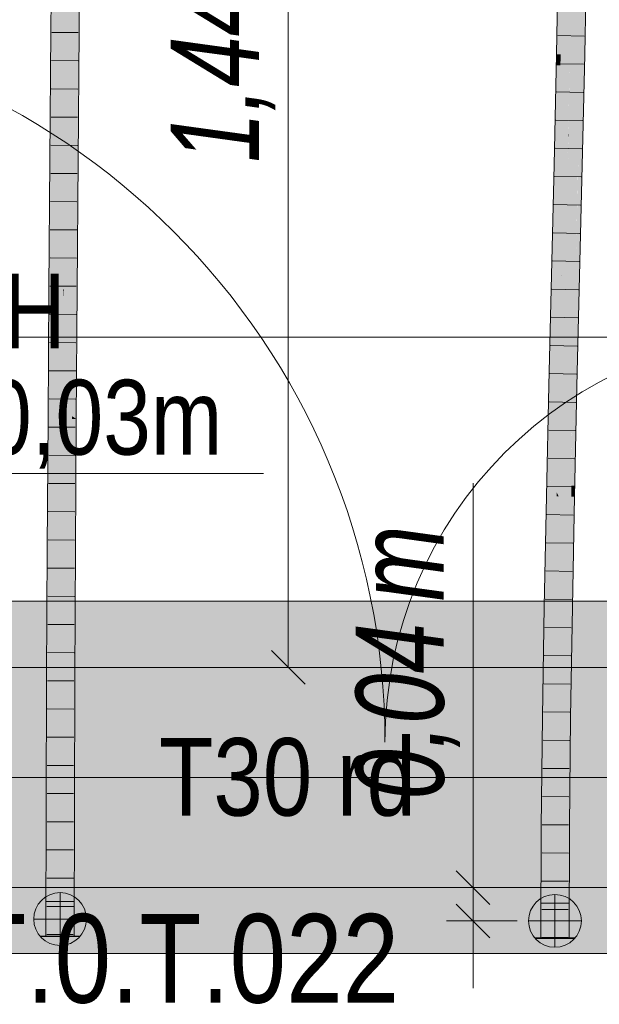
# Model space of a CAD drawing. Extents: x -620 to 300, y 62 to 1162.
# Tile 134 of 256: x -26 to -13, y 829 to 852. Entities that reach past the tile are written whole.
import ezdxf
from ezdxf.lldxf.tags import DXFTag

# ---------------------------------------------------------------- set-up
doc = ezdxf.new("R2010")
doc.units = 0
doc.layers.get('0').update_dxf_attribs({"lineweight": 13})
for name, color, linetype, lineweight, true_color in [('30 -34 Innenwände- 4 Türen_Fenster', 7, 'Continuous', 15, 0x9955ff), ('30 -35 Decken- 1 Konstruktion-Träger- Stahlbeton', 7, 'Continuous', 13, 0x33aa00), ('30 -35 Decken- 11 Durchbruch', 5, 'Continuous', 15, 0x0000ff), ('30 -35 Decken- 2.1 Treppen Innen 2D', 7, 'Continuous', 9, 0x599559), ('70 -76 Bemaßung- 2 Allgemein', 9, 'Continuous', 5, 0x808080), ('E_Aussparung Bemaßung', 5, 'Continuous', 9, 0x0000ff), ('E_Leerrohr 25', 7, 'Continuous', 5, 0xff8000), ('E_Leerrohr 25-Shading', 7, 'Continuous', 9, 0xff8000), ('E_Leerrohr 32', 7, 'Continuous', 9, 0x00b300), ('E_Leerrohr 32-Shading', 7, 'Continuous', 9, 0x00b300), ('E_Leerrohrdose 32', 7, 'Continuous', 9, 0x99ff99), ('iwb_Schraffur_Unterzug', 7, 'Continuous', 5, 0xffffcc)]:
    doc.layers.add(name, color=color, linetype=linetype, lineweight=lineweight, true_color=true_color)
doc.layers.add('70 -71 Achsen- 1 Gebäudeachsen', color=7, linetype='STRICHPUNKT2-A06G94XR8I', lineweight=18)
doc.layers.add('Keine', color=7, linetype='Continuous', lineweight=9)
doc.styles.get("Standard").update_dxf_attribs({"font": 'ARIALN.TTF'})
tags = doc.linetypes.add('fein_strichliert-A06G94XS8I', pattern=[4, 1, -2, 1]).pattern_tags.tags
tags[8:9] = [DXFTag(74, 4), DXFTag(75, 0), DXFTag(340, '0'), DXFTag(46, 0.0), DXFTag(50, 0.0), DXFTag(44, 0.0), DXFTag(45, 0.0)]
tags[6:7] = [DXFTag(74, 4), DXFTag(75, 0), DXFTag(340, '0'), DXFTag(46, 0.0), DXFTag(50, 0.0), DXFTag(44, 0.0), DXFTag(45, 0.0)]
tags[4:5] = [DXFTag(74, 4), DXFTag(75, 0), DXFTag(340, '0'), DXFTag(46, 0.0), DXFTag(50, 0.0), DXFTag(44, 0.0), DXFTag(45, 0.0)]
tags = doc.linetypes.add('STRICHPUNKT2', pattern=[12.7, 6.35, -3.175, 0, -3.175]).pattern_tags.tags
tags[10:11] = [DXFTag(74, 4), DXFTag(75, 0), DXFTag(340, '0'), DXFTag(46, 0.0), DXFTag(50, 0.0), DXFTag(44, 0.0), DXFTag(45, 0.0)]
tags[8:9] = [DXFTag(74, 4), DXFTag(75, 0), DXFTag(340, '0'), DXFTag(46, 0.0), DXFTag(50, 0.0), DXFTag(44, 0.0), DXFTag(45, 0.0)]
tags[6:7] = [DXFTag(74, 4), DXFTag(75, 0), DXFTag(340, '0'), DXFTag(46, 0.0), DXFTag(50, 0.0), DXFTag(44, 0.0), DXFTag(45, 0.0)]
tags[4:5] = [DXFTag(74, 4), DXFTag(75, 0), DXFTag(340, '0'), DXFTag(46, 0.0), DXFTag(50, 0.0), DXFTag(44, 0.0), DXFTag(45, 0.0)]
tags = doc.linetypes.add('STRICHPUNKT2-A06G94XR8I', pattern=[12.7, 6.35, -3.175, 0, -3.175]).pattern_tags.tags
tags[10:11] = [DXFTag(74, 4), DXFTag(75, 0), DXFTag(340, '0'), DXFTag(46, 0.0), DXFTag(50, 0.0), DXFTag(44, 0.0), DXFTag(45, 0.0)]
tags[8:9] = [DXFTag(74, 4), DXFTag(75, 0), DXFTag(340, '0'), DXFTag(46, 0.0), DXFTag(50, 0.0), DXFTag(44, 0.0), DXFTag(45, 0.0)]
tags[6:7] = [DXFTag(74, 4), DXFTag(75, 0), DXFTag(340, '0'), DXFTag(46, 0.0), DXFTag(50, 0.0), DXFTag(44, 0.0), DXFTag(45, 0.0)]
tags[4:5] = [DXFTag(74, 4), DXFTag(75, 0), DXFTag(340, '0'), DXFTag(46, 0.0), DXFTag(50, 0.0), DXFTag(44, 0.0), DXFTag(45, 0.0)]

# ---------------------------------------------------------------- blocks, each defined once
blk = doc.blocks.new('Shading-A06G94W58I', base_point=(-24.841, 830.85))
at = {"layer": 'E_Leerrohr 25-Shading', "color": 31, "true_color": 0xecb67f}
for points in [[(-25.396, 831.638), (-25.481, 831.638), (-25.396, 830.85), (-25.481, 830.85)], [(-25.161, 830.85), (-25.161, 831.638), (-25.396, 830.85), (-25.396, 831.638)], [(-25.071, 831.638), (-25.161, 831.638), (-25.071, 830.85), (-25.161, 830.85)], [(-24.841, 830.85), (-24.841, 831.638), (-25.071, 830.85), (-25.071, 831.638)]]:
    blk.add_solid(points, dxfattribs=at)
at = {"layer": 'E_Leerrohr 25-Shading', "color": 43, "true_color": 0xd7ab7f}
for points in [[(-25.479, 830.85), (-25.611, 830.85), (-25.479, 830.838), (-25.611, 830.838)], [(-24.77, 830.85), (-24.843, 830.85), (-24.77, 830.838), (-24.843, 830.838)], [(-24.746, 830.838), (-24.746, 830.85), (-24.77, 830.838), (-24.77, 830.85)], [(-24.711, 830.838), (-24.711, 830.85), (-24.746, 830.838), (-24.746, 830.85)]]:
    blk.add_solid(points, dxfattribs=at)
at = {"layer": 'E_Leerrohr 25-Shading', "color": 31, "true_color": 0xfabd7f}
for points in [[(-25.262, 830.85), (-25.479, 830.85), (-25.262, 830.838), (-25.479, 830.838)], [(-25.161, 830.838), (-25.161, 830.85), (-25.262, 830.838), (-25.262, 830.85)], [(-25.076, 830.85), (-25.161, 830.85), (-25.076, 830.838), (-25.161, 830.838)], [(-25.076, 830.838), (-25.071, 830.838), (-25.076, 830.85), (-25.071, 830.85)], [(-25.071, 830.838), (-24.843, 830.838), (-25.071, 830.85), (-24.843, 830.85)]]:
    blk.add_solid(points, dxfattribs=at)
blk = doc.blocks.new('Shading-A06G94W78I', base_point=(-24.837, 833.786))
at = {"layer": 'E_Leerrohr 32-Shading', "color": 83, "true_color": 0x7fbd7f}
for points in [[(-25.369, 851.406), (-25.263, 854.066), (-25.348, 854.343), (-25.261, 854.342)], [(-25.275, 851.406), (-25.255, 854.282), (-25.29, 851.406)], [(-25.29, 851.406), (-25.276, 852.507), (-25.369, 851.406), (-25.263, 854.066)], [(-24.777, 851.402), (-24.746, 853.924), (-24.823, 851.402), (-24.805, 853.924)], [(-24.777, 851.402), (-24.729, 851.402), (-24.746, 853.924), (-24.711, 853.924)], [(-25.29, 851.406), (-25.369, 851.406), (-25.328, 848.47), (-25.391, 848.47)], [(-25.297, 848.47), (-25.275, 851.406), (-25.328, 848.47), (-25.29, 851.406)], [(-24.777, 851.402), (-24.823, 851.402), (-24.815, 848.466), (-24.845, 848.466)], [(-24.751, 848.465), (-24.729, 851.402), (-24.815, 848.466), (-24.777, 851.402)], [(-25.328, 848.47), (-25.391, 848.47), (-25.366, 845.534), (-25.413, 845.534)], [(-25.32, 845.533), (-25.297, 848.47), (-25.366, 845.534), (-25.328, 848.47)], [(-24.815, 848.466), (-24.845, 848.466), (-24.852, 845.53), (-24.867, 845.53)], [(-24.773, 845.529), (-24.751, 848.465), (-24.852, 845.53), (-24.815, 848.466)], [(-25.431, 843.012), (-25.396, 843.012), (-25.413, 845.534), (-25.366, 845.534)], [(-25.396, 843.012), (-25.338, 843.012), (-25.366, 845.534), (-25.32, 845.533)], [(-24.852, 845.53), (-24.867, 845.53), (-24.888, 842.654)], [(-24.881, 842.649), (-24.794, 842.593), (-24.852, 845.53), (-24.773, 845.529)], [(-24.881, 842.649), (-24.852, 845.53), (-24.866, 844.429)], [(-24.888, 842.654), (-24.881, 842.649), (-24.866, 844.429)], [(-25.434, 842.598), (-25.401, 842.597), (-25.431, 843.012), (-25.396, 843.012)], [(-25.401, 842.597), (-25.341, 842.597), (-25.396, 843.012), (-25.338, 843.012)], [(-25.401, 842.597), (-25.434, 842.598), (-25.433, 839.661), (-25.453, 839.661)], [(-25.359, 839.66), (-25.341, 842.597), (-25.433, 839.661), (-25.401, 842.597)], [(-24.885, 842.594), (-24.888, 842.594), (-24.905, 839.658), (-24.907, 839.658)], [(-24.903, 839.658), (-24.881, 842.594), (-24.905, 839.658), (-24.885, 842.594)], [(-24.813, 839.657), (-24.794, 842.593), (-24.903, 839.658), (-24.881, 842.594)], [(-24.888, 842.594), (-24.881, 842.594), (-24.888, 842.654), (-24.881, 842.649)], [(-24.881, 842.594), (-24.794, 842.593), (-24.881, 842.649)], [(-25.433, 839.661), (-25.453, 839.661), (-25.458, 836.724), (-25.468, 836.724)], [(-25.374, 836.724), (-25.359, 839.66), (-25.458, 836.724), (-25.433, 839.661)], [(-24.92, 836.722), (-24.903, 839.658), (-24.921, 836.722), (-24.905, 839.658)], [(-24.905, 839.658), (-24.907, 839.658), (-24.921, 836.722)], [(-24.828, 836.721), (-24.813, 839.657), (-24.92, 836.722), (-24.903, 839.658)], [(-25.458, 836.724), (-25.468, 836.724), (-25.475, 833.787), (-25.477, 833.787)], [(-25.384, 833.787), (-25.374, 836.724), (-25.475, 833.787), (-25.458, 836.724)], [(-24.837, 833.786), (-24.828, 836.721), (-24.931, 833.786), (-24.92, 836.722)], [(-24.92, 836.722), (-24.921, 836.722), (-24.931, 833.786)], [(-25.475, 833.787), (-25.477, 833.787), (-25.481, 830.85)], [(-25.387, 830.85), (-25.384, 833.787), (-25.481, 830.85), (-25.475, 833.787)], [(-24.837, 833.786), (-24.931, 833.786), (-24.841, 830.85), (-24.935, 830.85)]]:
    blk.add_solid(points, dxfattribs=at)
at = {"layer": 'E_Leerrohr 32-Shading', "color": 83, "true_color": 0x7fd57f}
for points in [[(-25.255, 854.282), (-25.275, 851.406), (-25.24, 851.406)], [(-25.127, 852.013), (-25.092, 851.404), (-25.122, 854.341), (-25.08, 854.341)], [(-25.092, 851.404), (-25.074, 851.404), (-25.08, 854.341), (-25.058, 854.341)], [(-25.058, 854.341), (-25.074, 851.404), (-25.043, 854.341), (-25.061, 851.404)], [(-25.043, 854.341), (-25.061, 851.404), (-25.034, 854.34), (-25.054, 851.404)], [(-25.054, 851.404), (-25.049, 851.404), (-25.034, 854.34), (-25.028, 854.34)], [(-25.026, 854.34), (-25.028, 854.34), (-25.044, 851.404), (-25.049, 851.404)], [(-25.036, 851.404), (-25.021, 854.34), (-25.044, 851.404), (-25.026, 854.34)], [(-25.024, 851.404), (-25.012, 854.34), (-25.036, 851.404), (-25.021, 854.34)], [(-25.001, 851.404), (-24.995, 854.34), (-25.024, 851.404), (-25.012, 854.34)], [(-24.934, 851.403), (-24.948, 854.34), (-25.001, 851.404), (-24.995, 854.34)], [(-24.823, 851.402), (-24.802, 854.339), (-24.934, 851.403), (-24.948, 854.34)], [(-25.254, 854.166), (-25.24, 851.406), (-25.127, 852.013), (-25.128, 851.405)], [(-25.128, 851.405), (-25.092, 851.404), (-25.127, 852.013)], [(-25.24, 851.406), (-25.275, 851.406), (-25.224, 848.469), (-25.297, 848.47)], [(-25.224, 848.469), (-25.135, 848.468), (-25.24, 851.406), (-25.128, 851.405)], [(-25.135, 848.468), (-25.105, 848.468), (-25.128, 851.405), (-25.092, 851.404)], [(-25.105, 848.468), (-25.09, 848.468), (-25.092, 851.404), (-25.074, 851.404)], [(-25.074, 851.404), (-25.09, 848.468), (-25.061, 851.404), (-25.08, 848.468)], [(-25.061, 851.404), (-25.08, 848.468), (-25.054, 851.404), (-25.074, 848.468)], [(-25.074, 848.468), (-25.071, 848.468), (-25.054, 851.404), (-25.049, 851.404)], [(-25.048, 851.404), (-25.049, 851.404), (-25.068, 848.468), (-25.071, 848.468)], [(-25.062, 848.468), (-25.044, 851.404), (-25.068, 848.468), (-25.048, 851.404)], [(-25.052, 848.468), (-25.036, 851.404), (-25.062, 848.468), (-25.044, 851.404)], [(-25.037, 848.468), (-25.024, 851.404), (-25.052, 848.468), (-25.036, 851.404)], [(-25.008, 848.467), (-25.001, 851.404), (-25.037, 848.468), (-25.024, 851.404)], [(-24.918, 848.467), (-24.934, 851.403), (-25.008, 848.467), (-25.001, 851.404)], [(-24.845, 848.466), (-24.823, 851.402), (-24.918, 848.467), (-24.934, 851.403)], [(-25.224, 848.469), (-25.297, 848.47), (-25.209, 845.532), (-25.32, 845.533)], [(-25.209, 845.532), (-25.141, 845.532), (-25.224, 848.469), (-25.135, 848.468)], [(-25.141, 845.532), (-25.118, 845.532), (-25.135, 848.468), (-25.105, 848.468)], [(-25.118, 845.532), (-25.106, 845.532), (-25.105, 848.468), (-25.09, 848.468)], [(-25.09, 848.468), (-25.106, 845.532), (-25.08, 848.468), (-25.098, 845.532)], [(-25.08, 848.468), (-25.098, 845.532), (-25.074, 848.468), (-25.095, 845.532)], [(-25.095, 845.532), (-25.093, 845.532), (-25.074, 848.468), (-25.071, 848.468)], [(-25.068, 848.468), (-25.071, 848.468), (-25.088, 845.532), (-25.093, 845.532)], [(-25.081, 845.532), (-25.062, 848.468), (-25.088, 845.532), (-25.068, 848.468)], [(-25.068, 845.531), (-25.052, 848.468), (-25.081, 845.532), (-25.062, 848.468)], [(-25.05, 845.531), (-25.037, 848.468), (-25.068, 845.531), (-25.052, 848.468)], [(-25.014, 845.531), (-25.008, 848.467), (-25.05, 845.531), (-25.037, 848.468)], [(-24.902, 845.53), (-24.918, 848.467), (-25.014, 845.531), (-25.008, 848.467)], [(-24.867, 845.53), (-24.845, 848.466), (-24.902, 845.53), (-24.918, 848.467)], [(-25.32, 845.533), (-25.338, 843.012), (-25.209, 845.532), (-25.194, 842.745)], [(-25.209, 845.532), (-25.194, 842.745), (-25.141, 845.532), (-25.147, 842.656)], [(-25.147, 842.656), (-25.13, 842.625), (-25.141, 845.532), (-25.118, 845.532)], [(-25.118, 845.532), (-25.13, 842.625), (-25.106, 845.532), (-25.121, 842.608)], [(-25.106, 845.532), (-25.121, 842.608), (-25.098, 845.532), (-25.116, 842.599)], [(-25.116, 842.599), (-25.114, 842.595), (-25.098, 845.532), (-25.093, 845.532)], [(-25.082, 845.367), (-25.093, 845.532), (-25.099, 842.595), (-25.114, 842.595)], [(-25.081, 845.532), (-25.093, 845.532), (-25.082, 845.367)], [(-25.07, 845.2), (-25.068, 845.531), (-25.082, 845.367), (-25.081, 845.532)], [(-25.052, 844.942), (-25.05, 845.531), (-25.07, 845.2), (-25.068, 845.531)], [(-25.014, 845.531), (-25.05, 845.531), (-25.016, 844.431), (-25.052, 844.942)], [(-25.016, 844.431), (-24.902, 845.53), (-25.014, 845.531)], [(-25.016, 844.431), (-24.888, 842.594), (-24.902, 845.53), (-24.888, 842.654)], [(-24.888, 842.654), (-24.867, 845.53), (-24.902, 845.53)], [(-25.084, 842.595), (-25.07, 845.2), (-25.099, 842.595), (-25.082, 845.367)], [(-25.052, 844.942), (-25.07, 845.2), (-25.062, 842.595), (-25.084, 842.595)], [(-25.062, 842.595), (-25.02, 842.595), (-25.052, 844.942), (-25.016, 844.431)], [(-25.02, 842.595), (-24.888, 842.594), (-25.016, 844.431)], [(-25.338, 843.012), (-25.341, 842.597), (-25.337, 842.597)], [(-25.338, 843.012), (-25.337, 842.597), (-25.194, 842.745), (-25.194, 842.596)], [(-25.337, 842.597), (-25.341, 842.597), (-25.333, 839.66), (-25.359, 839.66)], [(-25.337, 842.597), (-25.333, 839.66), (-25.194, 842.596), (-25.181, 839.659)], [(-25.194, 842.745), (-25.194, 842.596), (-25.147, 842.656), (-25.147, 842.596)], [(-25.194, 842.596), (-25.181, 839.659), (-25.147, 842.596), (-25.153, 839.659)], [(-25.153, 839.659), (-25.142, 839.659), (-25.147, 842.596), (-25.13, 842.595)], [(-25.147, 842.596), (-25.13, 842.595), (-25.147, 842.656), (-25.13, 842.625)], [(-25.13, 842.595), (-25.142, 839.659), (-25.121, 842.595), (-25.135, 839.659)], [(-25.121, 842.595), (-25.135, 839.659), (-25.116, 842.595), (-25.133, 839.659)], [(-25.133, 839.659), (-25.114, 842.595), (-25.116, 842.595)], [(-25.099, 842.595), (-25.114, 842.595), (-25.115, 839.659), (-25.133, 839.659)], [(-25.13, 842.625), (-25.13, 842.595), (-25.121, 842.608), (-25.121, 842.595)], [(-25.121, 842.608), (-25.121, 842.595), (-25.116, 842.599), (-25.116, 842.595)], [(-25.116, 842.595), (-25.114, 842.595), (-25.116, 842.599)], [(-25.098, 839.659), (-25.084, 842.595), (-25.115, 839.659), (-25.099, 842.595)], [(-25.073, 839.659), (-25.062, 842.595), (-25.098, 839.659), (-25.084, 842.595)], [(-25.026, 839.659), (-25.02, 842.595), (-25.073, 839.659), (-25.062, 842.595)], [(-25.026, 839.659), (-24.91, 839.658), (-25.02, 842.595), (-24.888, 842.594)], [(-24.91, 839.658), (-24.907, 839.658), (-24.888, 842.594)], [(-25.333, 839.66), (-25.359, 839.66), (-25.33, 836.724), (-25.374, 836.724)], [(-25.333, 839.66), (-25.33, 836.724), (-25.181, 839.659), (-25.17, 836.723)], [(-25.181, 839.659), (-25.17, 836.723), (-25.153, 839.659), (-25.157, 836.723)], [(-25.157, 836.723), (-25.151, 836.723), (-25.153, 839.659), (-25.142, 839.659)], [(-25.142, 839.659), (-25.151, 836.723), (-25.135, 839.659), (-25.148, 836.723)], [(-25.148, 836.723), (-25.133, 839.659), (-25.135, 839.659)], [(-25.098, 839.659), (-25.133, 839.659), (-25.11, 836.723), (-25.148, 836.723)], [(-25.082, 836.723), (-25.073, 839.659), (-25.11, 836.723), (-25.098, 839.659)], [(-25.03, 836.722), (-25.026, 839.659), (-25.082, 836.723), (-25.073, 839.659)], [(-25.03, 836.722), (-24.932, 836.722), (-25.026, 839.659), (-24.91, 839.658)], [(-24.91, 839.658), (-24.932, 836.722), (-24.907, 839.658), (-24.926, 836.722)], [(-24.926, 836.722), (-24.921, 836.722), (-24.907, 839.658)], [(-25.33, 836.724), (-25.374, 836.724), (-25.328, 833.787), (-25.384, 833.787)], [(-25.33, 836.724), (-25.328, 833.787), (-25.17, 836.723), (-25.163, 833.787)], [(-25.17, 836.723), (-25.163, 833.787), (-25.157, 836.723), (-25.16, 833.787)], [(-25.16, 833.787), (-25.157, 833.787), (-25.157, 836.723), (-25.151, 836.723)], [(-25.157, 833.787), (-25.148, 836.723), (-25.151, 836.723)], [(-25.082, 836.723), (-25.148, 836.723), (-25.089, 833.786), (-25.157, 833.787)], [(-25.033, 833.786), (-25.03, 836.722), (-25.089, 833.786), (-25.082, 836.723)], [(-25.033, 833.786), (-24.955, 833.786), (-25.03, 836.722), (-24.932, 836.722)], [(-24.955, 833.786), (-24.931, 833.786), (-24.932, 836.722), (-24.921, 836.722)], [(-25.328, 833.787), (-25.384, 833.787), (-25.327, 830.85), (-25.387, 830.85)], [(-25.327, 830.85), (-25.161, 830.85), (-25.328, 833.787), (-25.163, 833.787)], [(-25.163, 833.787), (-25.161, 830.85), (-25.16, 833.787)], [(-25.161, 830.85), (-25.157, 833.787), (-25.16, 833.787)], [(-25.033, 833.786), (-25.157, 833.787), (-25.034, 830.85), (-25.161, 830.85)], [(-24.935, 830.85), (-24.931, 833.786), (-25.034, 830.85), (-25.033, 833.786)]]:
    blk.add_solid(points, dxfattribs=at)
blk = doc.blocks.new('Shading-A06G94X38I', base_point=(-13.599, 830.808))
at = {"layer": 'E_Leerrohr 25-Shading', "color": 31, "true_color": 0xecb67f}
for points in [[(-13.919, 830.808), (-13.919, 831.596), (-14.239, 830.808), (-14.233, 831.596)], [(-14.233, 831.596), (-14.239, 831.596), (-14.239, 830.808)], [(-13.804, 831.596), (-13.919, 831.596), (-13.804, 830.808), (-13.919, 830.808)], [(-13.679, 830.808), (-13.679, 831.596), (-13.804, 830.808), (-13.804, 831.596)], [(-13.599, 830.808), (-13.599, 831.596), (-13.679, 830.808), (-13.679, 831.596)]]:
    blk.add_solid(points, dxfattribs=at)
at = {"layer": 'E_Leerrohr 25-Shading', "color": 43, "true_color": 0xd7ab7f}
for points in [[(-14.237, 830.808), (-14.369, 830.808), (-14.237, 830.796), (-14.369, 830.796)], [(-13.553, 830.808), (-13.6, 830.808), (-13.553, 830.796), (-13.6, 830.796)], [(-13.535, 830.796), (-13.535, 830.808), (-13.553, 830.796), (-13.553, 830.808)], [(-13.469, 830.796), (-13.469, 830.808), (-13.535, 830.796), (-13.535, 830.808)]]:
    blk.add_solid(points, dxfattribs=at)
at = {"layer": 'E_Leerrohr 25-Shading', "color": 31, "true_color": 0xfabd7f}
for points in [[(-14.08, 830.808), (-14.237, 830.808), (-14.08, 830.796), (-14.237, 830.796)], [(-14.076, 830.796), (-14.075, 830.808), (-14.08, 830.796), (-14.08, 830.808)], [(-13.919, 830.796), (-13.919, 830.808), (-14.076, 830.796), (-14.075, 830.808)], [(-13.679, 830.808), (-13.919, 830.808), (-13.679, 830.796), (-13.919, 830.796)], [(-13.6, 830.796), (-13.6, 830.808), (-13.679, 830.796), (-13.679, 830.808)]]:
    blk.add_solid(points, dxfattribs=at)
blk = doc.blocks.new('Shading-A06G94X78I', base_point=(-13.77, 845.852))
at = {"layer": 'E_Leerrohr 32-Shading', "color": 83, "true_color": 0x7fbd7f}
for points in [[(-13.749, 853.374), (-13.833, 853.376), (-13.807, 850.868), (-13.883, 850.87)], [(-13.789, 850.868), (-13.74, 853.374), (-13.807, 850.868), (-13.749, 853.374)], [(-13.247, 853.365), (-13.287, 853.366), (-13.331, 850.858), (-13.337, 850.858)], [(-13.303, 850.858), (-13.247, 853.365), (-13.252, 853.199)], [(-13.303, 850.858), (-13.279, 850.857), (-13.247, 853.365), (-13.221, 853.365)], [(-13.243, 850.857), (-13.194, 853.364), (-13.279, 850.857), (-13.221, 853.365)], [(-13.331, 850.858), (-13.303, 850.858), (-13.252, 853.199)], [(-13.795, 850.618), (-13.789, 850.868), (-13.889, 850.619), (-13.883, 850.87)], [(-13.345, 849.18), (-13.345, 848.35), (-13.303, 850.858), (-13.279, 850.857)], [(-13.331, 850.858), (-13.345, 849.18), (-13.303, 850.858)], [(-13.331, 850.858), (-13.341, 850.586), (-13.345, 849.18), (-13.345, 850.438)], [(-13.331, 850.858), (-13.337, 850.858), (-13.345, 850.499)], [(-13.299, 848.349), (-13.243, 850.857), (-13.345, 848.35), (-13.279, 850.857)], [(-13.939, 848.364), (-13.804, 850.618), (-13.889, 850.619)], [(-13.939, 848.364), (-13.845, 848.362), (-13.804, 850.618), (-13.825, 849.276)], [(-13.825, 849.276), (-13.795, 850.618), (-13.804, 850.618)], [(-13.345, 850.499), (-13.393, 848.351), (-13.345, 850.438), (-13.391, 848.351)], [(-13.391, 848.351), (-13.365, 848.351), (-13.345, 850.438), (-13.345, 849.18)], [(-13.341, 850.586), (-13.345, 850.499), (-13.345, 850.438)], [(-13.365, 848.351), (-13.345, 848.35), (-13.345, 849.18)], [(-13.845, 848.362), (-13.939, 848.364), (-13.905, 845.855), (-13.998, 845.857)], [(-13.905, 845.855), (-13.845, 848.362), (-13.905, 845.855)], [(-13.432, 845.844), (-13.365, 848.351), (-13.452, 845.844), (-13.391, 848.351)], [(-13.414, 845.843), (-13.345, 848.35), (-13.432, 845.844), (-13.365, 848.351)], [(-13.359, 845.842), (-13.299, 848.349), (-13.414, 845.843), (-13.345, 848.35)], [(-13.905, 845.855), (-13.998, 845.857), (-13.966, 843.348), (-14.058, 843.35)], [(-13.964, 843.348), (-13.905, 845.855), (-13.966, 843.348), (-13.905, 845.855)], [(-13.498, 843.337), (-13.432, 845.844), (-13.512, 843.338), (-13.452, 845.844)], [(-13.452, 845.844), (-13.452, 845.844), (-13.512, 843.338)], [(-13.484, 843.337), (-13.414, 845.843), (-13.498, 843.337), (-13.432, 845.844)], [(-13.418, 843.335), (-13.359, 845.842), (-13.484, 843.337), (-13.414, 845.843)], [(-14.114, 840.843), (-14.014, 841.195), (-14.058, 843.35), (-13.966, 843.348)], [(-14.014, 841.195), (-14.012, 841.2), (-13.966, 843.348), (-13.964, 843.348)], [(-13.557, 840.831), (-13.498, 843.337), (-13.552, 841.146)], [(-13.557, 840.831), (-13.55, 840.831), (-13.498, 843.337), (-13.484, 843.337)], [(-13.552, 841.146), (-13.498, 843.337), (-13.532, 842.423), (-13.512, 843.338)], [(-13.469, 841.08), (-13.418, 843.335), (-13.543, 841.081), (-13.484, 843.337)], [(-13.568, 840.831), (-13.566, 840.831), (-13.534, 842.3), (-13.541, 841.886)], [(-13.566, 840.831), (-13.56, 840.831), (-13.541, 841.886), (-13.552, 841.146)], [(-14.012, 841.2), (-14.114, 840.843), (-14.026, 840.841)], [(-14.02, 840.841), (-14.012, 841.2), (-14.026, 840.841)], [(-13.562, 841.081), (-13.568, 840.831), (-13.562, 841.081)], [(-13.56, 840.831), (-13.557, 840.831), (-13.552, 841.146)], [(-13.55, 840.831), (-13.474, 840.829), (-13.543, 841.081), (-13.469, 841.08)], [(-14.026, 840.841), (-14.114, 840.843), (-14.11, 838.334), (-14.163, 838.335)], [(-14.07, 838.333), (-14.02, 840.841), (-14.11, 838.334), (-14.026, 840.841)], [(-13.615, 838.325), (-13.56, 840.831), (-13.617, 838.325), (-13.566, 840.831)], [(-13.566, 840.831), (-13.568, 840.831), (-13.617, 838.325)], [(-13.615, 838.325), (-13.608, 838.325), (-13.557, 840.831), (-13.569, 840.005)], [(-13.615, 838.325), (-13.557, 840.831), (-13.56, 840.831)], [(-13.592, 838.325), (-13.55, 840.831), (-13.569, 840.005)], [(-13.592, 838.325), (-13.524, 838.323), (-13.55, 840.831), (-13.474, 840.829)], [(-13.569, 840.005), (-13.55, 840.831), (-13.557, 840.831)], [(-13.608, 838.325), (-13.592, 838.325), (-13.569, 840.005)], [(-14.11, 838.334), (-14.163, 838.335), (-14.178, 835.826), (-14.203, 835.826)], [(-14.109, 835.825), (-14.07, 838.333), (-14.178, 835.826), (-14.11, 838.334)], [(-13.653, 835.819), (-13.608, 838.325), (-13.657, 835.819), (-13.615, 838.325)], [(-13.615, 838.325), (-13.617, 838.325), (-13.657, 835.819)], [(-13.653, 835.819), (-13.62, 835.819), (-13.608, 838.325), (-13.592, 838.325)], [(-13.62, 835.819), (-13.563, 835.818), (-13.592, 838.325), (-13.524, 838.323)], [(-14.109, 835.825), (-14.203, 835.826), (-14.135, 833.317), (-14.229, 833.317)], [(-13.683, 833.313), (-13.639, 833.313), (-13.653, 835.819), (-13.62, 835.819)], [(-13.653, 835.819), (-13.657, 835.819), (-13.683, 833.313)], [(-13.639, 833.313), (-13.589, 833.313), (-13.62, 835.819), (-13.563, 835.818)], [(-14.135, 833.317), (-14.229, 833.317), (-14.145, 830.808), (-14.239, 830.808)], [(-13.589, 833.313), (-13.683, 833.313), (-13.599, 830.808), (-13.692, 830.808)]]:
    blk.add_solid(points, dxfattribs=at)
at = {"layer": 'E_Leerrohr 32-Shading', "color": 83, "true_color": 0x7fd57f}
for points in [[(-13.703, 850.866), (-13.674, 853.373), (-13.789, 850.868), (-13.732, 853.374)], [(-13.732, 853.374), (-13.74, 853.374), (-13.789, 850.868)], [(-13.703, 850.866), (-13.645, 850.865), (-13.674, 853.373), (-13.607, 853.372)], [(-13.607, 853.372), (-13.645, 850.865), (-13.56, 853.371), (-13.605, 850.864)], [(-13.56, 853.371), (-13.605, 850.864), (-13.53, 853.37), (-13.58, 850.864)], [(-13.53, 853.37), (-13.58, 850.864), (-13.514, 853.37), (-13.566, 850.863)], [(-13.566, 850.863), (-13.563, 850.863), (-13.514, 853.37)], [(-13.46, 853.369), (-13.514, 853.37), (-13.475, 850.861), (-13.563, 850.863)], [(-13.35, 850.859), (-13.385, 853.368), (-13.475, 850.861), (-13.46, 853.369)], [(-13.337, 850.858), (-13.287, 853.366), (-13.35, 850.859), (-13.385, 853.368)], [(-13.736, 848.359), (-13.703, 850.866), (-13.795, 850.618), (-13.789, 850.868)], [(-13.736, 848.359), (-13.686, 848.358), (-13.703, 850.866), (-13.645, 850.865)], [(-13.645, 850.865), (-13.686, 848.358), (-13.605, 850.864), (-13.652, 848.357)], [(-13.605, 850.864), (-13.652, 848.357), (-13.58, 850.864), (-13.632, 848.357)], [(-13.566, 850.863), (-13.58, 850.864), (-13.601, 849.334), (-13.598, 849.97)], [(-13.491, 848.353), (-13.563, 850.863), (-13.597, 848.356), (-13.601, 849.072)], [(-13.563, 850.863), (-13.566, 850.863), (-13.601, 849.16), (-13.601, 849.334)], [(-13.563, 850.863), (-13.601, 849.16), (-13.601, 849.072)], [(-13.563, 850.863), (-13.491, 848.353), (-13.483, 849.678)], [(-13.563, 850.863), (-13.483, 849.678), (-13.475, 850.861)], [(-13.483, 849.678), (-13.35, 850.859), (-13.475, 850.861)], [(-13.483, 849.678), (-13.393, 848.351), (-13.35, 850.859), (-13.345, 850.499)], [(-13.345, 850.499), (-13.337, 850.858), (-13.35, 850.859)], [(-13.784, 848.36), (-13.795, 850.618), (-13.831, 848.361), (-13.825, 849.276)], [(-13.736, 848.359), (-13.795, 850.618), (-13.784, 848.36)], [(-13.601, 849.334), (-13.598, 849.97), (-13.622, 848.356), (-13.632, 848.357)], [(-13.491, 848.353), (-13.393, 848.351), (-13.483, 849.678)], [(-13.619, 848.356), (-13.605, 848.999), (-13.622, 848.356), (-13.601, 849.297)], [(-13.605, 848.999), (-13.601, 849.16), (-13.601, 849.297), (-13.601, 849.334)], [(-13.825, 849.276), (-13.845, 848.362), (-13.831, 848.361)], [(-13.6, 848.999), (-13.601, 849.16), (-13.605, 848.999)], [(-13.597, 848.356), (-13.6, 848.999), (-13.619, 848.356), (-13.605, 848.999)], [(-13.831, 848.361), (-13.845, 848.362), (-13.848, 845.854), (-13.905, 845.855)], [(-13.772, 845.852), (-13.784, 848.36), (-13.848, 845.854), (-13.831, 848.361)], [(-13.77, 845.852), (-13.736, 848.359), (-13.772, 845.852), (-13.784, 848.36)], [(-13.77, 845.852), (-13.729, 845.851), (-13.736, 848.359), (-13.686, 848.358)], [(-13.686, 848.358), (-13.729, 845.851), (-13.652, 848.357), (-13.702, 845.85)], [(-13.652, 848.357), (-13.702, 845.85), (-13.632, 848.357), (-13.687, 845.85)], [(-13.632, 848.357), (-13.687, 845.85), (-13.622, 848.356), (-13.68, 845.85)], [(-13.68, 845.85), (-13.679, 845.85), (-13.622, 848.356), (-13.619, 848.356)], [(-13.597, 848.356), (-13.619, 848.356), (-13.585, 845.847), (-13.679, 845.85)], [(-13.509, 845.846), (-13.491, 848.353), (-13.585, 845.847), (-13.597, 848.356)], [(-13.452, 845.844), (-13.393, 848.351), (-13.509, 845.846), (-13.491, 848.353)], [(-13.964, 843.348), (-13.866, 843.346), (-13.905, 845.855), (-13.857, 844.648)], [(-13.905, 845.855), (-13.857, 844.648), (-13.848, 845.854)], [(-13.857, 844.648), (-13.772, 845.852), (-13.848, 845.854)], [(-13.857, 844.648), (-13.805, 843.344), (-13.772, 845.852), (-13.772, 845.754)], [(-13.772, 845.754), (-13.805, 843.344), (-13.762, 843.872), (-13.771, 843.344)], [(-13.772, 845.754), (-13.77, 845.852), (-13.772, 845.852)], [(-13.77, 845.852), (-13.772, 845.754), (-13.729, 845.851), (-13.762, 843.872)], [(-13.729, 845.851), (-13.771, 843.344), (-13.702, 845.85), (-13.751, 843.343)], [(-13.702, 845.85), (-13.751, 843.343), (-13.687, 845.85), (-13.741, 843.343)], [(-13.687, 845.85), (-13.741, 843.343), (-13.68, 845.85), (-13.738, 843.343)], [(-13.738, 843.343), (-13.679, 845.85), (-13.68, 845.85)], [(-13.585, 845.847), (-13.679, 845.85), (-13.573, 843.339), (-13.738, 843.343)], [(-13.526, 843.338), (-13.509, 845.846), (-13.573, 843.339), (-13.585, 845.847)], [(-13.512, 843.338), (-13.452, 845.844), (-13.526, 843.338), (-13.509, 845.846)], [(-13.866, 843.346), (-13.805, 843.344), (-13.857, 844.648)], [(-14.012, 841.2), (-13.882, 840.928), (-13.964, 843.348), (-13.866, 843.346)], [(-13.882, 840.928), (-13.837, 840.837), (-13.866, 843.346), (-13.805, 843.344)], [(-13.837, 840.837), (-13.812, 840.836), (-13.805, 843.344), (-13.771, 843.344)], [(-13.751, 843.343), (-13.771, 843.344), (-13.764, 842.701), (-13.782, 842.701)], [(-13.773, 840.835), (-13.568, 840.831), (-13.752, 842.7), (-13.738, 843.343)], [(-13.741, 843.343), (-13.751, 843.343), (-13.755, 842.7), (-13.764, 842.701)], [(-13.738, 843.343), (-13.741, 843.343), (-13.752, 842.7), (-13.755, 842.7)], [(-13.738, 843.343), (-13.568, 840.831), (-13.573, 843.339), (-13.562, 841.081)], [(-13.562, 841.081), (-13.532, 842.423), (-13.573, 843.339), (-13.526, 843.338)], [(-13.532, 842.423), (-13.512, 843.338), (-13.526, 843.338)], [(-13.782, 842.701), (-13.812, 840.836), (-13.764, 842.701), (-13.799, 840.836)], [(-13.755, 842.7), (-13.764, 842.701), (-13.794, 840.836), (-13.799, 840.836)], [(-13.752, 842.7), (-13.755, 842.7), (-13.794, 840.836)], [(-13.794, 840.836), (-13.773, 840.835), (-13.752, 842.7)], [(-14.012, 841.2), (-14.02, 840.841), (-14.007, 840.84)], [(-14.007, 840.84), (-13.882, 840.838), (-14.012, 841.2), (-13.882, 840.928)], [(-14.007, 840.84), (-14.02, 840.841), (-13.972, 838.331), (-14.07, 838.333)], [(-13.972, 838.331), (-13.897, 838.33), (-14.007, 840.84), (-13.882, 840.838)], [(-13.897, 838.33), (-13.867, 838.329), (-13.882, 840.838), (-13.837, 840.837)], [(-13.882, 840.838), (-13.837, 840.837), (-13.882, 840.928)], [(-13.867, 838.329), (-13.85, 838.329), (-13.837, 840.837), (-13.812, 840.836)], [(-13.812, 840.836), (-13.85, 838.329), (-13.799, 840.836), (-13.844, 838.329)], [(-13.844, 838.329), (-13.794, 840.836), (-13.799, 840.836)], [(-13.773, 840.835), (-13.794, 840.836), (-13.798, 838.328), (-13.844, 838.329)], [(-13.617, 838.325), (-13.568, 840.831), (-13.798, 838.328), (-13.773, 840.835)], [(-13.972, 838.331), (-14.07, 838.333), (-13.944, 835.823), (-14.109, 835.825)], [(-13.944, 835.823), (-13.908, 835.822), (-13.972, 838.331), (-13.897, 838.33)], [(-13.908, 835.822), (-13.891, 835.822), (-13.897, 838.33), (-13.867, 838.329)], [(-13.891, 835.822), (-13.883, 835.822), (-13.867, 838.329), (-13.85, 838.329)], [(-13.883, 835.822), (-13.844, 838.329), (-13.85, 838.329)], [(-13.617, 838.325), (-13.844, 838.329), (-13.657, 835.819), (-13.883, 835.822)], [(-14.135, 833.317), (-13.925, 833.315), (-14.109, 835.825), (-13.944, 835.823)], [(-13.944, 835.823), (-13.925, 833.315), (-13.908, 835.822), (-13.916, 833.315)], [(-13.916, 833.315), (-13.909, 833.315), (-13.908, 835.822), (-13.891, 835.822)], [(-13.909, 833.315), (-13.883, 835.822), (-13.891, 835.822)], [(-13.657, 835.819), (-13.883, 835.822), (-13.683, 833.313), (-13.909, 833.315)], [(-13.919, 830.808), (-13.925, 833.315), (-14.145, 830.808), (-14.135, 833.317)], [(-13.925, 833.315), (-13.919, 830.808), (-13.916, 833.315)], [(-13.919, 830.808), (-13.909, 833.315), (-13.916, 833.315)], [(-13.683, 833.313), (-13.909, 833.315), (-13.692, 830.808), (-13.919, 830.808)]]:
    blk.add_solid(points, dxfattribs=at)
blk = doc.blocks.new('Referenz-A06G94XT8I')
at = {"layer": '30 -34 Innenwände- 4 Türen_Fenster', "color": 0, "linetype": 'fein_strichliert-A06G94XS8I', "lineweight": -2, "ltscale": 0.13}
for p, q in [((-35.58, 836.953), (14.42, 836.953)), ((-35.58, 831.953), (14.42, 831.953))]:
    blk.add_line(p, q, dxfattribs=at)
for centre, major_axis in [((-34.18, 835.253), (16.4, 0)), ((-8.48, 835.253), (0, 9.3))]:
    blk.add_ellipse(centre, major_axis=major_axis, ratio=1, start_param=0, end_param=1.570796, dxfattribs=at)
at = {"layer": '30 -35 Decken- 1 Konstruktion-Träger- Stahlbeton', "color": 0, "linetype": 'fein_strichliert-A06G94XS8I', "lineweight": -2, "ltscale": 0.13}
for p, q in [((35.42, 838.453), (-45.58, 838.453)), ((35.42, 830.453), (-45.58, 830.453))]:
    blk.add_line(p, q, dxfattribs=at)
at = {"layer": '30 -35 Decken- 11 Durchbruch', "color": 0, "linetype": 'Continuous', "lineweight": -2, "ltscale": 0.13}
blk.add_line((-29.901, 841.353), (-20.543, 841.353), dxfattribs=at)
at = {"layer": '30 -35 Decken- 2.1 Treppen Innen 2D', "color": 0, "linetype": 'fein_strichliert-A06G94XS8I', "lineweight": -2, "ltscale": 0.13}
blk.add_line((-40.58, 836.953), (36.92, 836.953), dxfattribs=at)
at = {"layer": '70 -71 Achsen- 1 Gebäudeachsen', "color": 0, "linetype": 'STRICHPUNKT2-A06G94XR8I', "lineweight": -2, "ltscale": 0.13}
blk.add_line((-538.631, 834.453), (76.501, 834.453), dxfattribs=at)
at = {"layer": '70 -76 Bemaßung- 2 Allgemein', "color": 0, "linetype": 'Continuous', "lineweight": -2, "ltscale": 0.13}
blk.add_line((13.36, 844.453), (-34.519, 844.453), dxfattribs=at)
at = {"layer": '30 -35 Decken- 11 Durchbruch', "color": 0, "linetype": 'Continuous', "lineweight": -2, "ltscale": 0.13, "char_height": 1.7, "attachment_point": 1}
for s, insert in [('{\\fArial Narrow;DD-H}', (-29.901, 845.893)), ('{\\fArial Narrow;0,03m}', (-26.888, 843.482))]:
    blk.add_mtext(s, dxfattribs=dict(at, insert=insert))
at = {"layer": 'Keine', "color": 0, "linetype": 'Continuous', "lineweight": -2, "ltscale": 0.13, "attachment_point": 1}
for s, insert, char_height in [('{\\fArial Narrow;T30 rd}', (-22.912, 835.347), 1.76205), ('{\\fArial Narrow;T.0.T.022}', (-27.334, 831.352), 2.01377)]:
    blk.add_mtext(s, dxfattribs=dict(at, insert=insert, char_height=char_height))
blk = doc.blocks.new('Referenz-A06G94XV8I')
at = {"layer": 'iwb_Schraffur_Unterzug', "linetype": 'Continuous', "ltscale": 0.13}
for points in [[(-538.631, 838.453), (76.501, 838.453), (76.501, 837.533)], [(-538.631, 838.453), (76.501, 837.533), (-538.631, 836.285)], [(-538.631, 836.285), (76.501, 837.533), (76.501, 831.374)], [(-538.631, 836.285), (76.501, 831.374), (-538.631, 832.622)], [(-538.631, 832.622), (76.501, 831.374), (76.501, 830.453)], [(-538.631, 832.622), (76.501, 830.453), (-538.631, 830.453)]]:
    blk.add_solid(points, dxfattribs=at)
blk = doc.blocks.new('Enddeckel-A06G950P8I')
at = {"color": 0, "linetype": 'ByBlock', "lineweight": -2, "ltscale": 0.13}
for p, q in [((-25.481, 831.638), (-25.481, 830.85)), ((-25.293, 831.638), (-25.481, 831.638)), ((-25.028, 831.638), (-25.293, 831.638)), ((-24.841, 831.638), (-25.028, 831.638)), ((-24.841, 830.85), (-24.841, 831.638)), ((-25.611, 830.85), (-25.611, 830.838)), ((-25.347, 830.85), (-25.611, 830.85)), ((-25.347, 830.838), (-25.611, 830.838)), ((-25.293, 830.85), (-25.481, 830.85)), ((-24.974, 830.85), (-25.347, 830.85)), ((-24.974, 830.838), (-25.347, 830.838)), ((-25.028, 830.85), (-25.293, 830.85)), ((-24.841, 830.85), (-25.028, 830.85)), ((-24.711, 830.85), (-24.974, 830.85)), ((-24.711, 830.838), (-24.974, 830.838)), ((-24.711, 830.838), (-24.711, 830.85))]:
    blk.add_line(p, q, dxfattribs=at)
at = {"color": 0, "linetype": 'STRICHPUNKT2', "lineweight": 5, "ltscale": 0.13}
blk.add_line((-25.161, 830.85), (-25.161, 831.638), dxfattribs=at)
blk = doc.blocks.new('Kreis-A06G950R8I')
at = {"color": 0, "linetype": 'ByBlock', "lineweight": -2, "ltscale": 0.13}
blk.add_circle((-25.161, 831.238), 0.6, dxfattribs=at)
blk = doc.blocks.new('Enddeckel-A06G950T8I')
at = {"color": 0, "linetype": 'ByBlock', "lineweight": -2, "ltscale": 0.13}
for p, q in [((-14.239, 831.596), (-14.239, 830.808)), ((-14.051, 831.596), (-14.239, 831.596)), ((-13.786, 831.596), (-14.051, 831.596)), ((-13.599, 831.596), (-13.786, 831.596)), ((-13.599, 830.808), (-13.599, 831.596)), ((-14.369, 830.808), (-14.369, 830.796)), ((-14.105, 830.808), (-14.369, 830.808)), ((-14.105, 830.796), (-14.369, 830.796)), ((-14.051, 830.808), (-14.239, 830.808)), ((-13.732, 830.808), (-14.105, 830.808)), ((-13.732, 830.796), (-14.105, 830.796)), ((-13.786, 830.808), (-14.051, 830.808)), ((-13.599, 830.808), (-13.786, 830.808)), ((-13.469, 830.808), (-13.732, 830.808)), ((-13.469, 830.796), (-13.732, 830.796)), ((-13.469, 830.796), (-13.469, 830.808))]:
    blk.add_line(p, q, dxfattribs=at)
at = {"color": 0, "linetype": 'STRICHPUNKT2', "lineweight": 5, "ltscale": 0.13}
blk.add_line((-13.919, 830.808), (-13.919, 831.596), dxfattribs=at)
blk = doc.blocks.new('Kreis-A06G950V8I')
at = {"color": 0, "linetype": 'ByBlock', "lineweight": -2, "ltscale": 0.13}
blk.add_circle((-13.919, 831.196), 0.6, dxfattribs=at)
blk = doc.blocks.new('Flexrohr-A06G95198I')
at = {"color": 0, "linetype": 'ByBlock', "lineweight": -2, "ltscale": 0.13}
for p, q in [((-25.348, 854.343), (-25.369, 851.406)), ((-24.708, 854.338), (-24.729, 851.402)), ((-25.369, 851.406), (-25.391, 848.47)), ((-25.35, 851.368), (-24.748, 851.363)), ((-24.729, 851.402), (-24.751, 848.465)), ((-25.355, 850.728), (-24.753, 850.723)), ((-25.36, 850.088), (-24.758, 850.083)), ((-25.364, 849.448), (-24.763, 849.443)), ((-25.369, 848.808), (-24.768, 848.803)), ((-25.391, 848.47), (-25.413, 845.534)), ((-24.751, 848.465), (-24.773, 845.529)), ((-25.374, 848.168), (-24.773, 848.164)), ((-25.379, 847.528), (-24.777, 847.524)), ((-25.384, 846.888), (-24.782, 846.884)), ((-25.389, 846.248), (-24.787, 846.244)), ((-25.413, 845.534), (-25.434, 842.598)), ((-25.394, 845.608), (-24.792, 845.604)), ((-24.773, 845.529), (-24.794, 842.593)), ((-25.398, 844.968), (-24.797, 844.964)), ((-25.403, 844.328), (-24.801, 844.324)), ((-25.407, 843.688), (-24.806, 843.684)), ((-25.412, 843.048), (-24.81, 843.044)), ((-25.434, 842.598), (-25.453, 839.661)), ((-24.794, 842.593), (-24.813, 839.657)), ((-25.416, 842.408), (-24.815, 842.404)), ((-25.42, 841.768), (-24.819, 841.764)), ((-25.424, 841.128), (-24.823, 841.124)), ((-25.428, 840.488), (-24.827, 840.484)), ((-25.432, 839.848), (-24.831, 839.844)), ((-25.453, 839.661), (-25.468, 836.724)), ((-24.813, 839.657), (-24.828, 836.721)), ((-25.436, 839.208), (-24.834, 839.204)), ((-25.439, 838.568), (-24.837, 838.564)), ((-25.442, 837.927), (-24.841, 837.925)), ((-25.445, 837.287), (-24.844, 837.285)), ((-25.468, 836.724), (-25.477, 833.787)), ((-25.449, 836.647), (-24.847, 836.645)), ((-24.828, 836.721), (-24.837, 833.786)), ((-25.451, 836.007), (-24.849, 836.005)), ((-25.453, 835.367), (-24.851, 835.365)), ((-25.455, 834.727), (-24.853, 834.725)), ((-25.457, 834.087), (-24.855, 834.085)), ((-25.477, 833.787), (-25.481, 830.85)), ((-24.837, 833.786), (-24.841, 830.85)), ((-25.458, 833.447), (-24.857, 833.445)), ((-25.459, 832.807), (-24.858, 832.806)), ((-25.46, 832.166), (-24.858, 832.166)), ((-25.461, 831.526), (-24.859, 831.526)), ((-25.481, 830.85), (-24.841, 830.85)), ((-25.462, 830.886), (-24.86, 830.886))]:
    blk.add_line(p, q, dxfattribs=at)
blk = doc.blocks.new('Flexrohr-A06G951B8I')
at = {"color": 0, "linetype": 'ByBlock', "lineweight": -2, "ltscale": 0.13}
for p, q in [((-13.833, 853.376), (-13.883, 850.87)), ((-13.194, 853.364), (-13.243, 850.857)), ((-13.855, 851.298), (-13.254, 851.286)), ((-13.883, 850.87), (-13.939, 848.364)), ((-13.243, 850.857), (-13.299, 848.349)), ((-13.868, 850.659), (-13.267, 850.646)), ((-13.883, 850.019), (-13.281, 850.006)), ((-13.897, 849.379), (-13.296, 849.366)), ((-13.911, 848.74), (-13.31, 848.726)), ((-13.939, 848.364), (-13.998, 845.857)), ((-13.299, 848.349), (-13.359, 845.842)), ((-13.926, 848.1), (-13.325, 848.086)), ((-13.941, 847.46), (-13.34, 847.446)), ((-13.956, 846.82), (-13.355, 846.806)), ((-13.972, 846.181), (-13.37, 846.167)), ((-13.998, 845.857), (-14.058, 843.35)), ((-13.359, 845.842), (-13.418, 843.335)), ((-13.987, 845.541), (-13.385, 845.527)), ((-14.002, 844.901), (-13.4, 844.887)), ((-14.017, 844.261), (-13.416, 844.247)), ((-14.032, 843.621), (-13.431, 843.607)), ((-14.058, 843.35), (-14.114, 840.843)), ((-13.418, 843.335), (-13.474, 840.829)), ((-14.047, 842.981), (-13.446, 842.968)), ((-14.061, 842.341), (-13.46, 842.328)), ((-14.076, 841.701), (-13.474, 841.688)), ((-14.09, 841.061), (-13.488, 841.049)), ((-14.114, 840.843), (-14.163, 838.335)), ((-13.474, 840.829), (-13.524, 838.323)), ((-14.103, 840.421), (-13.502, 840.409)), ((-14.116, 839.781), (-13.514, 839.769)), ((-14.128, 839.141), (-13.527, 839.13)), ((-14.163, 838.335), (-14.203, 835.826)), ((-14.141, 838.501), (-13.54, 838.49)), ((-13.524, 838.323), (-13.563, 835.818)), ((-14.152, 837.861), (-13.55, 837.851)), ((-14.162, 837.22), (-13.56, 837.211)), ((-14.172, 836.58), (-13.57, 836.571)), ((-14.182, 835.94), (-13.58, 835.932)), ((-14.203, 835.826), (-14.229, 833.317)), ((-13.563, 835.818), (-13.589, 833.313)), ((-14.189, 835.299), (-13.588, 835.292)), ((-14.196, 834.659), (-13.594, 834.653)), ((-14.203, 834.019), (-13.601, 834.013)), ((-14.229, 833.317), (-14.239, 830.808)), ((-14.209, 833.378), (-13.608, 833.374)), ((-13.589, 833.313), (-13.599, 830.808)), ((-14.212, 832.738), (-13.61, 832.734)), ((-14.215, 832.097), (-13.613, 832.095)), ((-14.217, 831.457), (-13.615, 831.455)), ((-14.239, 830.808), (-13.599, 830.808)), ((-14.219, 830.816), (-13.618, 830.816))]:
    blk.add_line(p, q, dxfattribs=at)
blk = doc.blocks.new('Maß-A06G954J8I')
at = {"color": 0, "linetype": 'ByBlock', "lineweight": -2, "ltscale": 0.13}
for p, q in [((-19.979, 836.953), (-19.979, 865.698)), ((-20.36, 837.335), (-19.597, 836.572)), ((-20.579, 836.953), (-18.979, 836.953))]:
    blk.add_line(p, q, dxfattribs=at)
at = {"color": 0, "linetype": 'ByBlock', "lineweight": -2, "ltscale": 0.13, "insert": (-22.645, 848.416), "char_height": 2, "attachment_point": 1, "rotation": 90}
blk.add_mtext('{\\W0.9;\\fArial Narrow|b0|i1;1,44 }', dxfattribs=at)
blk = doc.blocks.new('Maß-A06G95518I')
at = {"color": 0, "linetype": 'ByBlock', "lineweight": -2, "ltscale": 0.13}
for p, q in [((-15.779, 829.668), (-15.779, 841.135)), ((-15.397, 831.572), (-16.16, 832.335)), ((-15.179, 831.953), (-16.779, 831.953)), ((-15.397, 830.814), (-16.16, 831.578)), ((-16.379, 831.196), (-14.779, 831.196))]:
    blk.add_line(p, q, dxfattribs=at)
at = {"color": 0, "linetype": 'ByBlock', "lineweight": -2, "ltscale": 0.13, "char_height": 2, "attachment_point": 1, "rotation": 90}
for s, insert in [('{\\W0.9;\\fArial Narrow|b0|i1;m}', (-18.445, 838.453)), ('{\\W0.9;\\fArial Narrow|b0|i1;0,04 }', (-18.445, 833.949))]:
    blk.add_mtext(s, dxfattribs=dict(at, insert=insert))

msp = doc.modelspace()

# ---------------------------------------------------------------- linework, layer by layer
at = {"layer": 'E_Leerrohrdose 32', "ltscale": 0.13}
for p, q in [((-25.161, 830.638), (-25.161, 831.838)), ((-13.919, 830.596), (-13.919, 831.796)), ((-25.761, 831.238), (-24.561, 831.238)), ((-14.519, 831.196), (-13.319, 831.196))]:
    msp.add_line(p, q, dxfattribs=at)

# ---------------------------------------------------------------- block references
at = {"color": 8, "lineweight": 13, "ltscale": 0.13, "true_color": 0x808080}
msp.add_blockref('Referenz-A06G94XT8I', (0, 0), dxfattribs=at)
at = {"color": 8, "lineweight": 25, "ltscale": 0.25, "true_color": 0x808080}
msp.add_blockref('Referenz-A06G94XV8I', (0, 0), dxfattribs=at)
at = {"layer": 'E_Aussparung Bemaßung', "ltscale": 0.13}
for name in ['Maß-A06G954J8I', 'Maß-A06G95518I']:
    msp.add_blockref(name, (0, 0), dxfattribs=at)
at = {"layer": 'E_Leerrohr 25'}
for name, p in [('Shading-A06G94W58I', (-24.841, 830.85)), ('Shading-A06G94X38I', (-13.599, 830.808))]:
    msp.add_blockref(name, p, dxfattribs=at)
at = {"layer": 'E_Leerrohr 25', "color": 150, "ltscale": 0.13, "true_color": 0x0099ff}
for name in ['Enddeckel-A06G950P8I', 'Enddeckel-A06G950T8I']:
    msp.add_blockref(name, (0, 0), dxfattribs=at)
at = {"layer": 'E_Leerrohr 32'}
for name, p in [('Shading-A06G94W78I', (-24.837, 833.786)), ('Shading-A06G94X78I', (-13.77, 845.852))]:
    msp.add_blockref(name, p, dxfattribs=at)
at = {"layer": 'E_Leerrohr 32', "ltscale": 0.13}
for name in ['Flexrohr-A06G95198I', 'Flexrohr-A06G951B8I']:
    msp.add_blockref(name, (0, 0), dxfattribs=at)
at = {"layer": 'E_Leerrohrdose 32', "ltscale": 0.13}
for name in ['Kreis-A06G950R8I', 'Kreis-A06G950V8I']:
    msp.add_blockref(name, (0, 0), dxfattribs=at)

doc.saveas('drawing.dxf')
